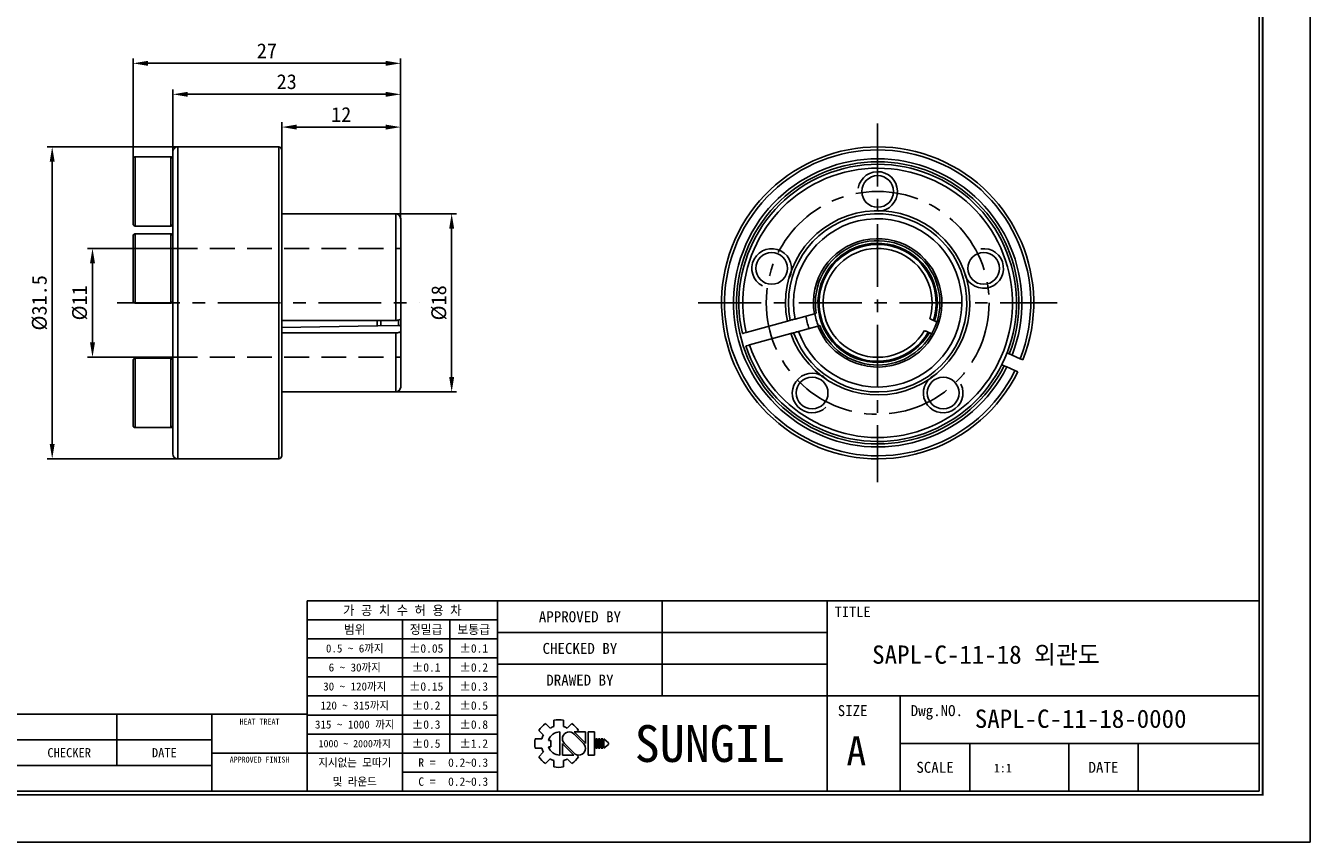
# Model space of a CAD drawing. Header units: millimetres. Extents: x 0 to 219, y 0 to 155.
# Tile 2 of 7: x 90 to 219, y 0 to 82. Entities that reach past the tile are written whole.
import ezdxf
from ezdxf.enums import TextEntityAlignment as Align

# ---------------------------------------------------------------- set-up
doc = ezdxf.new("R2010")
doc.units = ezdxf.units.MM
doc.linetypes.add('CENTER', pattern=[50.8, 31.75, -6.35, 6.35, -6.35])
doc.linetypes.add('DASHED', pattern=[0.75, 0.5, -0.25])
doc.layers.get('DEFPOINTS').update_dxf_attribs({"linetype": 'CONTINUOUS'})
for name, color, linetype in [('center', 1, 'CENTER'), ('hidden', 2, 'DASHED'), ('L1', 7, 'CONTINUOUS'), ('OUTLINE', 7, 'CONTINUOUS'), ('thread', 5, 'CONTINUOUS')]:
    doc.layers.add(name, color=color, linetype=linetype)
doc.dimstyles.get("Standard").update_dxf_attribs({"dimtxt": 1.5, "dimasz": 1.5, "dimexe": 0.5, "dimexo": 0, "dimgap": 0.5, "dimtad": 1, "dimdec": 3, "dimzin": 11, "dimdsep": 46, "dimtxsty": 'Standard', "dimcen": 0, "dimclrd": 5, "dimclre": 5, "dimclrt": 3, "dimadec": 0, "dimazin": 0, "dimtfac": 0.6, "dimtdec": 3, "dimtmove": 0, "dimatfit": 3, "dimfxl": 0, "dimtolj": 1, "dimtzin": 11, "dimarcsym": 0})

# ---------------------------------------------------------------- blocks, each defined once
blk = doc.blocks.new('표제란')
at = {"layer": 'L1', "color": 0}
for p, q in [((297, 0), (297, 210)), ((0, 0), (297, 0))]:
    blk.add_line(p, q, dxfattribs=at)
at = {"layer": 'L1'}
for p, q in [((290, 33), (160, 33)), ((160, 33), (160, 7)), ((186, 33), (186, 7)), ((208.5, 33), (208.5, 20)), ((231, 33), (231, 7)), ((186, 30.4), (160, 30.4)), ((173, 30.4), (173, 7)), ((179.5, 30.4), (179.5, 12.2)), ((231, 28.67), (186, 28.67)), ((186, 27.8), (160, 27.8)), ((186, 25.2), (160, 25.2)), ((231, 24.33), (186, 24.33)), ((186, 22.6), (160, 22.6)), ((186, 20), (160, 20)), ((290, 20), (186, 20)), ((241, 20), (241, 7)), ((160, 17.5), (62, 17.5)), ((134, 17.5), (134, 10.5)), ((147, 17.5), (147, 7)), ((186, 17.4), (160, 17.4)), ((192.55, 16.22), (193.17, 15.6)), ((193.7, 16.69), (193.7, 15.81)), ((195, 16.69), (195, 15.81)), ((195.52, 15.6), (196.14, 16.22)), ((186, 14.8), (160, 14.8)), ((191.15, 14.15), (192.03, 14.15)), ((191.15, 14.15), (192.03, 14.15)), ((191.63, 15.3), (192.25, 14.68)), ((194.5, 15.08), (194.5, 11.92)), ((197.74, 13.5), (196.41, 14.83)), ((198.02, 13.53), (196.47, 15.08)), ((196.47, 15.08), (198.02, 15.08)), ((196.84, 15.08), (197.06, 15.3)), ((198.02, 15.08), (198.02, 13.5)), ((198.39, 15.08), (198.39, 11.92)), ((198.39, 15.08), (199.26, 15.08)), ((199.26, 15.08), (199.26, 11.92)), ((199.41, 14.15), (199.41, 12.85)), ((199.41, 14.15), (199.62, 14.15)), ((199.62, 14.15), (199.62, 12.85)), ((199.78, 14.15), (199.78, 12.85)), ((199.78, 14.15), (199.99, 14.15)), ((199.99, 14.15), (199.99, 12.85)), ((200.14, 14.15), (200.14, 12.85)), ((200.14, 14.15), (200.36, 14.15)), ((200.36, 14.15), (200.36, 12.85)), ((200.51, 14.15), (200.51, 12.85)), ((200.51, 14.15), (201.16, 13.61)), ((147, 14), (62, 14)), ((191.15, 12.85), (192.03, 12.85)), ((191.63, 11.7), (192.25, 12.32)), ((192.98, 13.93), (193.28, 13.93)), ((192.98, 13.07), (193.28, 13.07)), ((193.28, 13.93), (193.28, 13.07)), ((194.86, 13.5), (194.86, 11.92)), ((194.86, 13.47), (196.42, 11.92)), ((195.14, 13.5), (196.47, 12.17)), ((199.41, 12.85), (199.62, 12.85)), ((199.78, 12.85), (199.99, 12.85)), ((200.14, 12.85), (200.36, 12.85)), ((201.16, 13.39), (200.51, 12.85)), ((201.16, 13.61), (201.16, 13.5)), ((201.16, 13.61), (201.16, 13.39)), ((201.16, 13.5), (201.16, 13.39)), ((290, 13.5), (241, 13.5)), ((250.5, 13.5), (250.5, 7)), ((264, 13.5), (264, 7)), ((273.5, 13.5), (273.5, 7)), ((147, 12.2), (160, 12.2)), ((186, 12.2), (160, 12.2)), ((192.55, 10.78), (193.17, 11.4)), ((193.7, 11.19), (193.7, 10.31)), ((194.86, 11.92), (196.42, 11.92)), ((195, 11.19), (195, 10.31)), ((195.52, 11.4), (196.14, 10.78)), ((196.79, 11.98), (197.06, 11.7)), ((198.39, 11.92), (199.26, 11.92)), ((147, 10.5), (62, 10.5)), ((186, 9.6), (173, 9.6))]:
    blk.add_line(p, q, dxfattribs=at)
at = {"layer": 'L1', "const_width": 0.25}
blk.add_lwpolyline([(290.5, 6.5), (290.5, 203.5), (10, 203.5), (10, 6.5)], close=True, dxfattribs=at)
at = {"layer": 'L1'}
blk.add_lwpolyline([(290, 7), (290, 203), (10.5, 203), (10.5, 7)], close=True, dxfattribs=at)
for centre, radius, start, end in [((194.35, 13.5), 3.26, 123.4943, 146.5057), ((194.35, 13.5), 2.4, 105.6872, 119.3128), ((194.35, 13.5), 3.26, 78.4943, 101.5057), ((194.35, 13.5), 2.4, 60.6872, 74.3128), ((194.35, 13.5), 3.26, 33.4943, 56.5057), ((194.35, 13.5), 3.26, 168.4943, 191.5057), ((194.35, 13.5), 2.4, 150.6872, 164.3128), ((194.5, 13.5), 1.58, 90, 164.0671), ((195.78, 14.16), 0.919, 43.2202, 225.8282), ((194.35, 13.5), 2.4, 195.6872, 209.3128), ((194.5, 13.5), 1.58, 195.9329, 270), ((197.1, 12.84), 0.919, 223.2202, 45.8282), ((194.35, 13.5), 3.26, 213.4943, 236.5057), ((194.35, 13.5), 2.4, 240.6872, 254.3128), ((194.35, 13.5), 2.4, 285.6872, 299.3128), ((194.35, 13.5), 3.26, 303.4943, 326.5057), ((194.35, 13.5), 3.26, 258.4943, 281.5057)]:
    blk.add_arc(centre, radius, start, end, dxfattribs=at)
for p in [(208.5, 28.67), (208.5, 24.33)]:
    blk.add_point(p, dxfattribs=at)
for s, height, p in [('가 공 치 수 허 용 차', 1.3, (173, 31.7)), ('APPROVED BY', 1.5, (197.25, 30.83)), ('TITLE', 1.444, (234.5, 31.5)), ('범위', 1.25, (166.5, 29.1)), ('정밀급', 1.25, (176.25, 29.1)), ('보통급', 1.25, (182.75, 29.1)), ('0.5 ~ 6까지', 1.1, (166.5, 26.5)), ('%%P0.05', 1.15, (176.25, 26.5)), ('%%P0.1', 1.15, (182.75, 26.5)), ('CHECKED BY', 1.5, (197.25, 26.5)), ('6 ~ 30까지', 1.1, (166.5, 23.9)), ('%%P0.1', 1.15, (176.25, 23.9)), ('%%P0.2', 1.15, (182.75, 23.9)), ('DRAWED BY', 1.5, (197.25, 22.17)), ('30 ~ 120까지', 1.1, (166.5, 21.3)), ('%%P0.15', 1.15, (176.25, 21.3)), ('%%P0.3', 1.15, (182.75, 21.3)), ('120 ~ 315까지', 1.1, (166.5, 18.7)), ('%%P0.2', 1.15, (176.25, 18.7)), ('%%P0.5', 1.15, (182.75, 18.7)), ('SIZE', 1.5, (234.5, 18)), ('Dwg.NO.', 1.5, (246, 18)), ('HEAT TREAT', 0.8, (153.5, 16.5)), ('315 ~ 1000 까지', 1.1, (166.5, 16.1)), ('%%P0.3', 1.15, (176.25, 16.1)), ('%%P0.8', 1.15, (182.75, 16.1)), ('SUNGIL', 5.032, (215, 13.5)), ('1000 ~ 2000까지', 0.99, (166.5, 13.49)), ('%%P0.5', 1.15, (176.25, 13.5)), ('%%P1.2', 1.15, (182.75, 13.5)), ('A', 4, (235, 12.5)), ('CHECKER', 1.25, (127.5, 12.25)), ('DATE', 1.25, (140.5, 12.25)), ('APPROVED FINISH', 0.8, (153.5, 11.3)), ('지시없는 모따기', 1.1, (166.5, 10.9)), ('R = ', 1.15, (176.75, 10.9)), ('SCALE', 1.5, (245.75, 10.25)), ('DATE', 1.5, (268.75, 10.25)), ('및 라운드', 1.1, (166.5, 8.3)), ('C = ', 1.15, (176.75, 8.3))]:
    blk.add_text(s, height=height, dxfattribs=at).set_placement(p, align=Align.MIDDLE_CENTER)
for tag, p in [('필렛', (179.25, 10.9)), ('모따기', (179.25, 8.3))]:
    blk.add_attdef(tag, text='', height=1.15, dxfattribs=at).set_placement(p, align=Align.MIDDLE_LEFT)
at = {"layer": 'OUTLINE', "ltscale": 0.5}
for tag, p, height in [('TITLE', (237.17, 24.41), 2.5), ('도번', (251.18, 15.64), 2.5), ('SCALE', (253.78, 9.55), 1.2), ('DATE', (277.02, 9.51), 1.2)]:
    blk.add_attdef(tag, p, '', height=height, dxfattribs=at)
blk = doc.blocks.new('*D1')
at = {"layer": 'DEFPOINTS', "color": 0}
for p in [(104.68, 59.99), (96.58, 48.99), (104.68, 48.99)]:
    blk.add_point(p, dxfattribs=at)
at = {"layer": 'OUTLINE', "color": 5, "lineweight": -2}
for p, q in [((104.68, 59.99), (96.08, 59.99)), ((96.58, 58.49), (96.58, 50.49)), ((104.68, 48.99), (96.08, 48.99))]:
    blk.add_line(p, q, dxfattribs=at)
at = {"layer": 'OUTLINE', "color": 5}
for points in [[(96.33, 58.49), (96.83, 58.49), (96.58, 59.99)], [(96.33, 50.49), (96.83, 50.49), (96.58, 48.99)]]:
    blk.add_solid(points, dxfattribs=at)
at = {"layer": 'OUTLINE', "color": 3, "insert": (95.3, 54.49), "char_height": 1.5, "attachment_point": 5, "rotation": 90}
blk.add_mtext('\\A1;%%C11', dxfattribs=at)
blk = doc.blocks.new('*D2')
at = {"layer": 'DEFPOINTS', "color": 0}
for p in [(105.18, 70.24), (92.51, 38.74), (105.18, 38.74)]:
    blk.add_point(p, dxfattribs=at)
at = {"layer": 'OUTLINE', "color": 5, "lineweight": -2}
for p, q in [((105.18, 70.24), (92.01, 70.24)), ((92.51, 68.74), (92.51, 40.24)), ((105.18, 38.74), (92.01, 38.74))]:
    blk.add_line(p, q, dxfattribs=at)
at = {"layer": 'OUTLINE', "color": 5}
for points in [[(92.26, 68.74), (92.76, 68.74), (92.51, 70.24)], [(92.26, 40.24), (92.76, 40.24), (92.51, 38.74)]]:
    blk.add_solid(points, dxfattribs=at)
at = {"layer": 'OUTLINE', "color": 3, "insert": (91.24, 54.49), "char_height": 1.5, "attachment_point": 5, "rotation": 90}
blk.add_mtext('\\A1;%%C31.5', dxfattribs=at)
blk = doc.blocks.new('*D3')
at = {"layer": 'DEFPOINTS', "color": 0}
for p in [(127.18, 63.49), (127.18, 45.49), (132.83, 45.49)]:
    blk.add_point(p, dxfattribs=at)
at = {"layer": 'OUTLINE', "color": 5, "lineweight": -2}
for p, q in [((127.18, 63.49), (133.33, 63.49)), ((132.83, 61.99), (132.83, 46.99)), ((127.18, 45.49), (133.33, 45.49))]:
    blk.add_line(p, q, dxfattribs=at)
at = {"layer": 'OUTLINE', "color": 5}
for points in [[(132.58, 61.99), (133.08, 61.99), (132.83, 63.49)], [(132.58, 46.99), (133.08, 46.99), (132.83, 45.49)]]:
    blk.add_solid(points, dxfattribs=at)
at = {"layer": 'OUTLINE', "color": 3, "insert": (131.56, 54.49), "char_height": 1.5, "attachment_point": 5, "rotation": 90}
blk.add_mtext('\\A1;%%C18', dxfattribs=at)
blk = doc.blocks.new('*D4')
at = {"layer": 'DEFPOINTS', "color": 0}
for p in [(127.68, 72.24), (115.68, 69.94), (127.68, 62.99)]:
    blk.add_point(p, dxfattribs=at)
at = {"layer": 'OUTLINE', "color": 5, "lineweight": -2}
for p, q in [((115.68, 69.94), (115.68, 72.74)), ((127.68, 62.99), (127.68, 72.74)), ((117.18, 72.24), (126.18, 72.24))]:
    blk.add_line(p, q, dxfattribs=at)
at = {"layer": 'OUTLINE', "color": 5}
for points in [[(117.18, 72.49), (117.18, 71.99), (115.68, 72.24)], [(126.18, 72.49), (126.18, 71.99), (127.68, 72.24)]]:
    blk.add_solid(points, dxfattribs=at)
at = {"layer": 'OUTLINE', "color": 3, "insert": (121.68, 73.51), "char_height": 1.5, "attachment_point": 5}
blk.add_mtext('\\A1;12', dxfattribs=at)
blk = doc.blocks.new('*D5')
at = {"layer": 'DEFPOINTS', "color": 0}
for p in [(104.68, 75.55), (104.68, 69.74), (127.68, 62.99)]:
    blk.add_point(p, dxfattribs=at)
at = {"layer": 'OUTLINE', "color": 5, "lineweight": -2}
for p, q in [((104.68, 69.74), (104.68, 76.05)), ((126.18, 75.55), (106.18, 75.55)), ((127.68, 62.99), (127.68, 76.05))]:
    blk.add_line(p, q, dxfattribs=at)
at = {"layer": 'OUTLINE', "color": 5}
for points in [[(106.18, 75.8), (106.18, 75.3), (104.68, 75.55)], [(126.18, 75.8), (126.18, 75.3), (127.68, 75.55)]]:
    blk.add_solid(points, dxfattribs=at)
at = {"layer": 'OUTLINE', "color": 3, "insert": (116.18, 76.82), "char_height": 1.5, "attachment_point": 5}
blk.add_mtext('\\A1;23', dxfattribs=at)
blk = doc.blocks.new('*D6')
at = {"layer": 'DEFPOINTS', "color": 0}
for p in [(100.68, 78.68), (100.68, 69.04), (127.68, 62.99)]:
    blk.add_point(p, dxfattribs=at)
at = {"layer": 'OUTLINE', "color": 5, "lineweight": -2}
for p, q in [((100.68, 69.04), (100.68, 79.18)), ((127.68, 62.99), (127.68, 79.18)), ((126.18, 78.68), (102.18, 78.68))]:
    blk.add_line(p, q, dxfattribs=at)
at = {"layer": 'OUTLINE', "color": 5}
for points in [[(102.18, 78.93), (102.18, 78.43), (100.68, 78.68)], [(126.18, 78.93), (126.18, 78.43), (127.68, 78.68)]]:
    blk.add_solid(points, dxfattribs=at)
at = {"layer": 'OUTLINE', "color": 3, "insert": (114.18, 79.95), "char_height": 1.5, "attachment_point": 5}
blk.add_mtext('\\A1;27', dxfattribs=at)

msp = doc.modelspace()

# ---------------------------------------------------------------- linework, layer by layer
at = {"layer": 'center', "ltscale": 0.2}
for p, q in [((175.8255, 72.5995), (175.8255, 36.3745)), ((99.0535, 54.487), (129.5552, 54.487)), ((157.713, 54.487), (193.938, 54.487))]:
    msp.add_line(p, q, dxfattribs=at)
msp.add_circle((175.8255, 54.487), 11.25, dxfattribs=at)
at = {"layer": 'hidden', "ltscale": 5}
for p, q in [((104.6835, 59.987), (127.6835, 59.987)), ((104.6835, 48.987), (127.6835, 48.987))]:
    msp.add_line(p, q, dxfattribs=at)
at = {"layer": 'OUTLINE'}
for p, q in [((115.3835, 70.237), (105.1835, 70.237)), ((105.1835, 38.737), (105.1835, 70.237)), ((115.3835, 38.737), (115.3835, 70.237)), ((100.6835, 62.437), (100.6835, 69.037)), ((104.4835, 69.237), (100.8835, 69.237)), ((100.8835, 69.237), (100.8835, 62.237)), ((104.4835, 62.237), (104.4835, 69.237)), ((104.6835, 39.237), (104.6835, 69.737)), ((115.6835, 39.037), (115.6835, 69.937)), ((100.8835, 62.237), (104.4835, 62.237)), ((127.1835, 63.487), (115.6835, 63.487)), ((127.1835, 63.487), (127.1835, 52.7191)), ((127.6835, 62.987), (127.6835, 52.8528)), ((100.6835, 54.6634), (100.6835, 61.2634)), ((104.4835, 61.4634), (100.8835, 61.4634)), ((100.8835, 61.4634), (100.8835, 54.4634)), ((104.4835, 54.4634), (104.4835, 61.4634)), ((100.8835, 54.4634), (104.4835, 54.4634)), ((167.4841, 52.8528), (169.436, 53.393)), ((115.6835, 52.7191), (127.1835, 52.7191)), ((115.6835, 51.9866), (125.3096, 52.1557)), ((125.3096, 52.1557), (125.3096, 52.7191)), ((125.6835, 52.1555), (125.6835, 52.7107)), ((127.4704, 52.1912), (127.4704, 52.7396)), ((127.6835, 52.1364), (127.6835, 52.8528)), ((127.6835, 52.1401), (127.6835, 51.5999)), ((162.5599, 51.4899), (166.711, 52.6388)), ((169.7828, 52.1401), (167.8308, 51.5999)), ((181.4522, 52.7121), (181.5676, 52.6612)), ((127.1835, 51.4662), (115.6835, 51.4662)), ((127.1835, 51.4662), (127.1835, 45.487)), ((127.6835, 51.5999), (127.6835, 45.987)), ((167.0578, 51.3859), (162.9066, 50.237)), ((181.0423, 51.472), (180.9269, 51.523)), ((188.8806, 49.4308), (189.1095, 49.3297)), ((100.6835, 47.3253), (100.6835, 48.6856)), ((104.4835, 48.8856), (100.8835, 48.8856)), ((100.8835, 48.8856), (100.8835, 47.4428)), ((104.4835, 47.4428), (104.4835, 48.8856)), ((188.5842, 48.1406), (188.3553, 48.2417)), ((189.683, 47.6552), (188.8589, 48.0192)), ((189.3842, 49.2084), (190.2083, 48.8444)), ((100.6835, 42.0856), (100.6835, 47.3253)), ((100.8835, 47.4428), (100.8835, 41.8856)), ((104.4835, 41.8856), (104.4835, 47.4428)), ((115.6835, 45.487), (127.1835, 45.487)), ((100.8835, 41.8856), (104.4835, 41.8856)), ((105.1835, 38.737), (115.3835, 38.737))]:
    msp.add_line(p, q, dxfattribs=at)
at = {"layer": 'OUTLINE', "flags": 128}
msp.add_lwpolyline([(125.3096, 52.1557), (125.3885, 52.1571), (127.4704, 52.1937)], dxfattribs=at)
at = {"layer": 'OUTLINE'}
for centre in [(175.8255, 65.737), (165.1261, 57.9634), (186.5249, 57.9634), (169.2129, 45.3856), (182.4381, 45.3856)]:
    msp.add_circle(centre, 1.6, dxfattribs=at)
for centre, radius, start, end in [((105.1835, 69.737), 0.5, 90, 180), ((115.3835, 69.937), 0.3, 0, 90), ((175.8255, 54.487), 15.75, 338.53305, 333.802531), ((100.8835, 69.037), 0.2, 90, 180), ((104.4835, 69.037), 0.2, 0, 90), ((175.8255, 54.487), 15.45, 338.579004, 333.756577), ((175.8255, 54.487), 14.55, 338.728248, 333.607333), ((175.8255, 54.487), 14.25, 338.782189, 333.553392), ((175.8255, 54.487), 14, 198.131481, 192.809245), ((175.8255, 54.487), 13.6, 198.209808, 192.730918), ((175.8255, 54.487), 9.3, 199.478174, 191.462551), ((100.8835, 62.437), 0.2, 180, 270), ((104.4835, 62.437), 0.2, 270, 0), ((127.1835, 62.987), 0.5, 0, 90), ((175.8255, 54.487), 9, 199.611997, 191.328728), ((175.8255, 54.487), 8.5, 199.856086, 191.084639), ((100.8835, 61.2634), 0.2, 90, 180), ((104.4835, 61.2634), 0.2, 0, 90), ((175.8255, 54.487), 6.4825, 201.225122, 189.715603), ((175.8255, 54.487), 6.2825, 36, 189.531347), ((175.8255, 54.487), 6.0254, 342.360761, 329.97482), ((175.8255, 54.487), 5.9, 342.492877, 329.842704), ((175.8255, 54.487), 5.5, 342.954972, 329.380609), ((175.8255, 54.487), 6.2825, 201.406822, 36), ((100.8835, 54.6634), 0.2, 180, 270), ((104.4835, 54.6634), 0.2, 270, 0), ((175.8255, 54.487), 6.4245, 189.663518, 201.277207), ((175.8255, 54.487), 7.3832, 190.419602, 200.521123), ((100.8835, 48.6856), 0.2, 90, 180), ((104.4835, 48.6856), 0.2, 0, 90), ((127.1835, 45.987), 0.5, 270, 0), ((100.8835, 42.0856), 0.2, 180, 270), ((104.4835, 42.0856), 0.2, 270, 0), ((105.1835, 39.237), 0.5, 180, 270), ((115.3835, 39.037), 0.3, 270, 0)]:
    msp.add_arc(centre, radius, start, end, dxfattribs=at)
for points, knots in [([(169.436, 53.393), (169.4888, 53.4077), (169.5412, 53.4221), (169.6133, 53.4421), (169.6329, 53.4475), (169.6294, 53.4466)], [0, 0, 0, 0, 0.5, 0.5, 1, 1, 1, 1]), ([(127.1835, 52.7191), (127.3158, 52.7191), (127.4452, 52.7336), (127.6296, 52.783), (127.6835, 52.8179), (127.6835, 52.8528)], [0, 0, 0, 0, 0.5, 0.5, 1, 1, 1, 1]), ([(127.4704, 52.1937), (127.5255, 52.1946), (127.5808, 52.1892), (127.66, 52.1693), (127.6835, 52.1548), (127.6835, 52.1401)], [0, 0, 0, 0, 0.5, 0.5, 1, 1, 1, 1]), ([(166.711, 52.6388), (166.7865, 52.6597), (166.8616, 52.6805), (166.9699, 52.7105), (167.0009, 52.7191), (167.0009, 52.7191)], [0, 0, 0, 0, 0.5, 0.5, 1, 1, 1, 1]), ([(167.0009, 52.7191), (167.0009, 52.7191), (167.0535, 52.7336), (167.232, 52.783), (167.3581, 52.8179), (167.4841, 52.8528)], [0, 0, 0, 0, 0.5, 0.5, 1, 1, 1, 1]), ([(169.9761, 52.1937), (169.9796, 52.1946), (169.96, 52.1892), (169.888, 52.1693), (169.8357, 52.1548), (169.7828, 52.1401)], [0, 0, 0, 0, 0.5, 0.5, 1, 1, 1, 1]), ([(181.0839, 52.8748), (181.0839, 52.8748), (181.1242, 52.857), (181.2604, 52.7969), (181.3564, 52.7545), (181.4522, 52.7121)], [0, 0, 0, 0, 0.5, 0.5, 1, 1, 1, 1]), ([(181.5676, 52.6612), (181.5892, 52.6516), (181.6521, 52.6239), (181.7329, 52.5881), (181.7773, 52.5686), (181.7905, 52.5627)], [0, 0, 0, 0, 0.26881283, 0.78146244, 1, 1, 1, 1]), ([(127.6835, 51.5999), (127.6835, 51.5651), (127.6306, 51.5304), (127.4442, 51.4805), (127.3157, 51.4662), (127.1835, 51.4662)], [0, 0, 0, 0, 0.5, 0.5, 1, 1, 1, 1]), ([(162.1739, 51.3831), (162.1739, 51.3831), (162.2159, 51.3947), (162.3584, 51.4342), (162.4592, 51.4621), (162.5599, 51.4899)], [0, 0, 0, 0, 0.5, 0.5, 1, 1, 1, 1]), ([(167.3476, 51.4662), (167.3476, 51.4662), (167.3161, 51.4574), (167.209, 51.4278), (167.1333, 51.4069), (167.0578, 51.3859)], [0, 0, 0, 0, 0.5, 0.5, 1, 1, 1, 1]), ([(167.8308, 51.5999), (167.705, 51.5651), (167.5798, 51.5304), (167.3993, 51.4805), (167.3476, 51.4662), (167.3476, 51.4662)], [0, 0, 0, 0, 0.5, 0.5, 1, 1, 1, 1]), ([(180.9269, 51.523), (180.8312, 51.5653), (180.7359, 51.6074), (180.5982, 51.6682), (180.5586, 51.6857), (180.5586, 51.6857)], [0, 0, 0, 0, 0.5, 0.5, 1, 1, 1, 1]), ([(181.2652, 51.3736), (181.25, 51.3803), (181.2035, 51.4008), (181.1226, 51.4366), (181.062, 51.4634), (181.0423, 51.472)], [0, 0, 0, 0, 0.24675277, 0.75576186, 1, 1, 1, 1]), ([(162.9066, 50.237), (162.806, 50.2092), (162.706, 50.1815), (162.5618, 50.1416), (162.5207, 50.1302), (162.5207, 50.1302)], [0, 0, 0, 0, 0.5, 0.5, 1, 1, 1, 1]), ([(189.1095, 49.3297), (189.1095, 49.3297), (189.1394, 49.3165), (189.2408, 49.2717), (189.3126, 49.24), (189.3842, 49.2084)], [0, 0, 0, 0, 0.5, 0.5, 1, 1, 1, 1]), ([(188.8589, 48.0192), (188.7873, 48.0509), (188.7161, 48.0823), (188.6135, 48.1276), (188.5842, 48.1406), (188.5842, 48.1406)], [0, 0, 0, 0, 0.5, 0.5, 1, 1, 1, 1]), ([(190.2083, 48.8444), (190.2798, 48.8128), (190.3511, 48.7813), (190.4536, 48.736), (190.4829, 48.7231), (190.4829, 48.7231)], [0, 0, 0, 0, 0.5, 0.5, 1, 1, 1, 1]), ([(189.9576, 47.5339), (189.9576, 47.5339), (189.9278, 47.5471), (189.8264, 47.5919), (189.7546, 47.6236), (189.683, 47.6552)], [0, 0, 0, 0, 0.5, 0.5, 1, 1, 1, 1])]:
    msp.add_open_spline(points, degree=3, knots=knots, dxfattribs=at)
at = {"layer": 'thread'}
for centre, start, end in [((175.8255, 65.737), 260, 170), ((165.1261, 57.9634), 332, 242), ((186.5249, 57.9634), 188, 98), ((169.2129, 45.3856), 44, 314), ((182.4381, 45.3856), 116, 26)]:
    msp.add_arc(centre, 2, start, end, dxfattribs=at)

# ---------------------------------------------------------------- block references
at = {"layer": 'OUTLINE'}
ref = msp.add_blockref('표제란', (0, 0), dxfattribs=dict(at, xscale=0.7390310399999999, yscale=0.7390310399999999, zscale=0.7390310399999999))
ref.add_attrib('SCALE', '1:1', (187.5521, 7.0596), dxfattribs={"ltscale": 0.5, "height": 0.88684})
ref.add_attrib('도번', 'SAPL-C-11-18-0000', (185.6307, 11.5602), dxfattribs={"ltscale": 0.5, "height": 1.847578})
ref.add_attrib('TITLE', 'SAPL-C-11-18 외관도', (175.2728, 18.0367), dxfattribs={"ltscale": 0.5, "height": 1.847578})
ref.add_attrib('필렛', '0.2~0.3', dxfattribs={"layer": 'L1', "height": 0.84989}).set_placement((132.4713, 8.0554), align=Align.MIDDLE_LEFT)
ref.add_attrib('모따기', '0.2~0.3', dxfattribs={"layer": 'L1', "height": 0.84989}).set_placement((132.4713, 6.134), align=Align.MIDDLE_LEFT)

# ---------------------------------------------------------------- dimensions: what is measured, and where the dimension line sits
for base, p1, p2, picture, middle in [((100.6835, 78.6772), (127.6835, 62.987), (100.6835, 69.037), '*D6', (114.1835, 79.9472)), ((104.6835, 75.5531), (127.6835, 62.987), (104.6835, 69.737), '*D5', (116.1835, 76.8221)), ((127.6835, 72.2397), (115.6835, 69.937), (127.6835, 62.987), '*D4', (121.6835, 73.5107))]:
    dim = msp.add_linear_dim(base=base, p1=p1, p2=p2, dimstyle='Standard', dxfattribs=at)
    dim.commit()
    dim.dimension.update_dxf_attribs({"geometry": picture, "text_midpoint": middle})
for base, p1, p2, picture, middle in [((92.506, 38.737), (105.1835, 70.237), (105.1835, 38.737), '*D2', (91.235, 54.487)), ((132.8298, 45.487), (127.1835, 63.487), (127.1835, 45.487), '*D3', (131.5589, 54.487)), ((96.5759, 48.987), (104.6835, 59.987), (104.6835, 48.987), '*D1', (95.305, 54.487))]:
    dim = msp.add_linear_dim(base=base, p1=p1, p2=p2, angle=90, text='%%C<>', dimstyle='Standard', dxfattribs=at)
    dim.commit()
    dim.dimension.update_dxf_attribs({"geometry": picture, "text_midpoint": middle})

doc.saveas('drawing.dxf')
